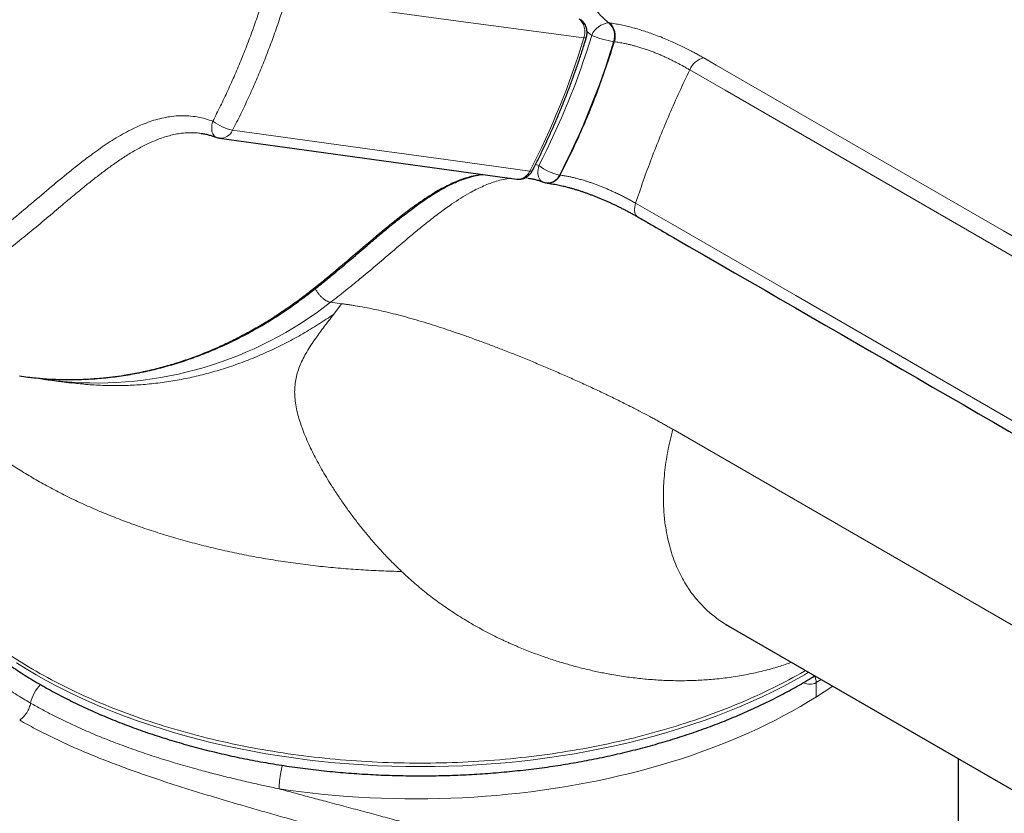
# Model space of a CAD drawing. Header units: millimetres. Extents: x 8 to 778, y 12 to 1829.
# Tile 4 of 256: x 642 to 687, y 166 to 203. Entities that reach past the tile are written whole.
import ezdxf

# ---------------------------------------------------------------- set-up
doc = ezdxf.new("R2010")
doc.units = ezdxf.units.MM

msp = doc.modelspace()

# ---------------------------------------------------------------- linework, layer by layer
at = {"color": 8, "linetype": 'Continuous', "lineweight": 0}
for p, q in [((669.175, 202.541), (669.144, 202.545)), ((668.138, 202.146), (668.355, 201.963)), ((669.396, 201.671), (669.365, 201.675)), ((665.772, 196.033), (665.925, 195.981)), ((665.283, 195.413), (665.431, 195.397)), ((666.904, 195.537), (666.873, 195.541)), ((656.85, 189.625), (656.336, 189.692)), ((656.487, 189.145), (656.85, 189.625)), ((707.931, 163.153), (672.087, 183.846)), ((678.914, 172.338), (678.687, 172.193)), ((678.687, 172.193), (678.687, 171.555))]:
    msp.add_line(p, q, dxfattribs=at)
at = {"color": 7, "linetype": 'Continuous', "lineweight": 30}
for p, q in [((665.431, 195.397), (665.499, 195.389)), ((643.631, 186.089), (644.402, 185.989)), ((674.63, 174.811), (723.767, 146.445)), ((678.109, 172.185), (678.107, 172.202)), ((685.236, 152.304), (685.236, 168.688))]:
    msp.add_line(p, q, dxfattribs=at)
at = {"color": 8, "linetype": 'Continuous', "lineweight": 0, "flags": 128}
for points in [[(667.997, 201.852), (661.646, 202.703), (658.614, 203.11), (654.302, 203.688)], [(668.106, 201.859), (668.106, 201.857), (668.095, 201.85), (668.073, 201.847), (668.04, 201.848), (667.997, 201.852)], [(673.51, 200.93), (674.084, 200.599), (687.301, 192.969), (700.518, 185.339), (716.126, 176.328), (720.028, 174.076)], [(672.869, 200.381), (674.491, 199.445), (680.232, 196.13), (711.557, 178.047), (719.388, 173.526)], [(651.066, 197.283), (651.025, 197.305), (650.983, 197.34), (650.947, 197.385), (650.917, 197.441), (650.895, 197.506), (650.88, 197.579), (650.872, 197.658), (650.873, 197.743), (650.881, 197.832), (650.897, 197.924), (650.92, 198.016)], [(651.83, 197.603), (658.591, 196.672), (661.643, 196.252), (665.507, 195.719)], [(665.623, 195.742), (665.61, 195.728), (665.585, 195.719), (665.551, 195.716), (665.507, 195.719)], [(666.097, 195.226), (666.054, 195.248), (666.006, 195.285), (665.966, 195.334), (665.932, 195.392), (665.906, 195.459), (665.888, 195.534), (665.879, 195.616), (665.877, 195.703), (665.885, 195.794), (665.901, 195.887), (665.925, 195.981)], [(670.484, 193.614), (670.477, 193.618), (670.431, 193.654), (670.392, 193.701), (670.362, 193.758), (670.341, 193.825), (670.33, 193.899), (670.327, 193.98), (670.335, 194.066), (670.351, 194.155), (670.377, 194.246)], [(670.377, 194.246), (672.085, 193.261), (677.74, 189.996), (709.065, 171.912), (716.896, 167.392)], [(641.89, 173.104), (642.334, 172.826), (642.79, 172.556), (643.259, 172.292), (643.74, 172.036), (644.232, 171.787), (644.735, 171.545), (645.248, 171.311), (645.773, 171.085), (646.307, 170.867), (646.851, 170.658), (647.405, 170.456), (647.967, 170.263), (648.538, 170.078), (649.117, 169.902), (649.704, 169.735), (650.298, 169.577), (650.899, 169.428), (651.507, 169.288), (652.121, 169.157), (652.741, 169.036), (653.365, 168.924), (653.995, 168.821), (654.629, 168.728), (655.268, 168.645), (655.909, 168.571), (656.554, 168.507), (657.202, 168.453), (657.852, 168.409), (658.503, 168.374), (659.156, 168.349), (659.81, 168.335), (660.464, 168.33), (661.119, 168.335), (661.773, 168.349), (662.426, 168.374), (663.077, 168.409), (663.727, 168.453), (664.375, 168.507), (665.019, 168.571), (665.661, 168.645), (666.299, 168.728), (666.934, 168.821), (667.563, 168.924), (668.188, 169.036), (668.808, 169.157), (669.422, 169.288), (670.03, 169.428), (670.631, 169.577), (671.225, 169.735), (671.812, 169.902), (672.391, 170.078), (672.962, 170.263), (673.524, 170.456), (674.078, 170.658), (674.622, 170.867), (675.156, 171.085), (675.68, 171.311), (676.194, 171.545), (676.697, 171.787), (677.189, 172.036), (677.67, 172.292), (678.139, 172.556), (678.337, 172.672)], [(679.438, 172.036), (679.397, 172.007), (679.051, 171.774), (678.697, 171.546), (678.334, 171.321), (677.964, 171.102), (677.585, 170.886), (677.199, 170.676), (676.805, 170.47), (676.403, 170.269), (675.994, 170.073), (675.578, 169.883), (675.155, 169.697), (674.725, 169.517), (674.289, 169.341), (673.847, 169.172), (673.398, 169.007), (672.943, 168.849), (672.483, 168.696), (672.017, 168.548), (671.545, 168.407), (671.069, 168.271), (670.588, 168.141), (670.102, 168.017), (669.611, 167.899), (669.117, 167.787), (668.618, 167.681), (668.116, 167.581), (667.61, 167.488), (667.1, 167.4), (666.588, 167.319), (666.072, 167.244), (665.554, 167.176), (665.034, 167.114), (664.512, 167.058), (663.987, 167.009), (663.461, 166.966), (662.933, 166.93), (662.405, 166.9), (661.875, 166.877), (661.344, 166.86), (660.813, 166.849), (660.282, 166.846), (659.751, 166.848), (659.219, 166.858), (658.689, 166.873), (658.159, 166.896), (657.63, 166.924), (657.102, 166.959), (656.576, 167.001), (656.051, 167.049), (655.528, 167.104), (655.007, 167.165), (654.489, 167.232), (653.973, 167.306)]]:
    msp.add_lwpolyline(points, dxfattribs=at)
at = {"color": 7, "linetype": 'Continuous', "lineweight": 30, "flags": 128}
msp.add_lwpolyline([(651.235, 197.24), (653.901, 196.873), (664.912, 195.356)], dxfattribs=at)
at = {"color": 8, "linetype": 'Continuous', "lineweight": 0}
for centre, radius, start, end in [((669.239, 201.591), 0.959, 95.6734, 157.1886), ((668.599, 201.944), 0.811, 340.6686, 47.8111), ((668.63, 201.94), 0.812, 340.7035, 47.8141), ((634.788, 212.113), 35.068, 332.61, 343.1743), ((634.945, 212.084), 35.959, 332.61, 343.1743), ((670.172, 206.434), 4.826, 247.8855, 260.3768), ((673.7, 200.059), 0.892, 102.3287, 158.85), ((652.335, 199.926), 2.377, 233.4656, 257.7293), ((651.275, 197.842), 0.604, 266.205, 336.7061), ((667.369, 197.856), 2.367, 232.3965, 257.8999), ((666.321, 195.777), 0.6, 266.089, 336.9058), ((666.349, 195.778), 0.605, 266.1385, 336.5748), ((645.553, 203.48), 17.504, 264.9687, 308.025), ((678.391, 172.723), 0.607, 242.3158, 299.1638), ((644.144, 170.928), 1.639, 134.3122, 168.5171)]:
    msp.add_arc(centre, radius, start, end, dxfattribs=at)
at = {"color": 7, "linetype": 'Continuous', "lineweight": 30}
for centre, radius, start, end in [((651.337, 197.983), 0.75, 248.8857, 262.1598), ((666.377, 195.922), 0.75, 248.0734, 262.571), ((645.668, 201.716), 15.759, 261.1578, 263.99)]:
    msp.add_arc(centre, radius, start, end, dxfattribs=at)
at = {"color": 8, "linetype": 'Continuous', "lineweight": 0}
msp.add_ellipse((645.573, 211.004), major_axis=(3.897, 29.886), ratio=0.793869, start_param=4.281837, end_param=4.506014, dxfattribs=at)
for points, knots in [([(650.92, 198.016), (650.81, 198.055), (650.577, 198.139), (650.208, 198.221), (649.819, 198.269), (649.427, 198.276), (649.042, 198.247), (648.668, 198.183), (648.303, 198.091), (647.943, 197.973), (647.588, 197.833), (647.226, 197.666), (646.857, 197.473), (646.481, 197.255), (646.111, 197.021), (645.746, 196.774), (645.324, 196.471), (644.848, 196.111), (644.181, 195.579), (643.387, 194.918), (642.462, 194.133), (641.658, 193.462), (640.969, 192.911), (640.399, 192.474), (639.777, 192.027), (639.099, 191.581), (638.364, 191.141), (637.611, 190.737), (636.844, 190.37), (636.059, 190.039), (635.263, 189.748), (634.453, 189.498), (633.647, 189.293), (632.845, 189.132), (632.049, 189.014), (631.247, 188.936), (630.441, 188.9), (629.628, 188.906), (628.815, 188.956), (628.002, 189.05), (627.203, 189.187), (626.419, 189.364), (625.652, 189.579), (624.89, 189.837), (624.135, 190.136), (623.387, 190.479), (622.649, 190.864), (621.922, 191.292), (621.262, 191.727), (620.666, 192.159), (620.131, 192.579), (619.609, 193.022), (619.144, 193.448), (618.733, 193.851), (618.331, 194.266), (617.9, 194.741), (617.444, 195.28), (617.039, 195.793), (616.683, 196.276), (616.305, 196.814), (615.88, 197.467), (615.418, 198.243), (614.981, 199.05), (614.57, 199.884), (614.185, 200.75), (613.83, 201.642), (613.504, 202.56), (613.214, 203.489), (612.957, 204.428), (612.736, 205.373), (612.545, 206.337), (612.387, 207.318), (612.262, 208.318), (612.17, 209.332), (612.114, 210.358), (612.094, 211.375), (612.108, 212.379), (612.154, 213.369), (612.234, 214.362), (612.346, 215.358), (612.494, 216.36), (612.674, 217.36), (612.889, 218.359), (613.135, 219.34), (613.411, 220.302), (613.716, 221.242), (614.053, 222.172), (614.423, 223.091), (614.827, 224.001), (615.263, 224.895), (615.73, 225.773), (616.203, 226.588), (616.675, 227.342), (617.142, 228.036), (617.63, 228.713), (618.139, 229.371), (618.67, 230.011), (619.221, 230.63), (619.791, 231.227), (620.398, 231.817), (621.042, 232.397), (621.725, 232.962), (622.429, 233.496), (623.152, 233.997), (623.896, 234.464), (624.658, 234.895), (625.436, 235.289), (626.217, 235.637), (626.999, 235.942), (627.78, 236.203), (628.572, 236.426), (629.372, 236.609), (630.184, 236.751), (631.002, 236.851), (631.825, 236.907), (632.638, 236.919), (633.442, 236.889), (634.232, 236.818), (635.023, 236.704), (635.81, 236.549), (636.598, 236.35), (637.379, 236.107), (638.154, 235.82), (638.909, 235.495), (639.643, 235.133), (640.354, 234.737), (641.054, 234.3), (641.741, 233.824), (642.415, 233.306), (643.073, 232.748), (643.713, 232.151), (644.304, 231.545), (644.847, 230.939), (645.344, 230.337), (645.834, 229.696), (646.315, 229.014), (646.785, 228.285), (647.234, 227.526), (647.655, 226.747), (648.044, 225.954), (648.403, 225.151), (648.701, 224.415), (648.946, 223.754), (649.168, 223.107), (649.394, 222.383), (649.618, 221.578), (649.801, 220.829), (649.95, 220.139), (650.049, 219.624), (650.138, 219.119), (650.216, 218.626), (650.307, 217.962), (650.389, 217.224), (650.458, 216.414), (650.522, 215.464), (650.562, 214.699), (650.602, 213.844), (650.637, 213.038), (650.683, 212.077), (650.732, 211.236), (650.786, 210.517), (650.853, 209.798), (650.94, 209.083), (651.039, 208.459), (651.144, 207.926), (651.247, 207.482), (651.367, 207.045), (651.505, 206.616), (651.664, 206.2), (651.838, 205.814), (652.026, 205.459), (652.226, 205.136), (652.445, 204.831), (652.682, 204.546), (652.913, 204.31), (653.132, 204.115), (653.267, 204.011), (653.335, 203.959)], [0, 0, 0, 0, 0.002755, 0.005874, 0.009005, 0.012138, 0.015259, 0.018214, 0.021176, 0.024143, 0.02711, 0.030069, 0.033372, 0.036676, 0.039979, 0.04331, 0.04664, 0.051663, 0.056686, 0.065684, 0.074682, 0.08368, 0.089085, 0.094489, 0.099893, 0.106486, 0.113109, 0.119731, 0.126449, 0.133167, 0.139982, 0.146798, 0.153644, 0.160237, 0.166858, 0.173479, 0.180195, 0.186912, 0.193725, 0.200539, 0.207384, 0.213978, 0.220602, 0.227225, 0.233944, 0.240663, 0.247479, 0.254295, 0.261142, 0.266526, 0.271913, 0.2773, 0.282684, 0.286687, 0.29069, 0.29606, 0.301433, 0.306803, 0.310857, 0.314912, 0.321505, 0.328127, 0.334749, 0.341466, 0.348183, 0.354997, 0.361811, 0.368657, 0.37529, 0.381952, 0.388614, 0.395372, 0.402131, 0.408989, 0.415848, 0.422738, 0.429301, 0.435868, 0.442431, 0.449097, 0.455764, 0.462523, 0.469283, 0.476073, 0.482671, 0.489273, 0.495871, 0.502578, 0.509284, 0.516089, 0.522894, 0.52973, 0.535577, 0.541427, 0.547275, 0.553195, 0.559115, 0.565107, 0.571102, 0.577095, 0.583691, 0.590315, 0.59694, 0.60366, 0.61038, 0.617197, 0.624014, 0.630863, 0.637458, 0.644081, 0.650705, 0.657423, 0.664142, 0.670958, 0.677774, 0.684621, 0.691214, 0.697835, 0.704456, 0.711173, 0.717889, 0.724703, 0.731517, 0.738362, 0.744956, 0.751579, 0.758201, 0.764919, 0.771637, 0.778453, 0.785268, 0.792115, 0.798035, 0.803958, 0.809878, 0.816241, 0.822603, 0.829099, 0.835595, 0.841865, 0.848137, 0.854407, 0.8587, 0.862992, 0.868757, 0.874524, 0.880289, 0.884645, 0.889002, 0.891003, 0.895071, 0.899139, 0.90459, 0.910043, 0.915495, 0.923699, 0.925402, 0.932622, 0.939842, 0.944659, 0.949476, 0.954309, 0.959142, 0.963973, 0.96706, 0.970157, 0.973256, 0.97635, 0.979438, 0.982518, 0.98523, 0.987952, 0.990676, 0.993395, 0.996104, 0.998052, 1, 1, 1, 1]), ([(666.679, 215.158), (666.702, 214.863), (666.749, 214.274), (666.799, 213.386), (666.84, 212.495), (666.877, 211.536), (666.917, 210.51), (666.967, 209.416), (667.026, 208.507), (667.09, 207.783), (667.144, 207.294), (667.202, 206.859), (667.271, 206.413), (667.365, 205.907), (667.483, 205.407), (667.608, 204.976), (667.731, 204.612), (667.875, 204.252), (668.043, 203.899), (668.238, 203.555), (668.461, 203.232), (668.691, 202.958), (668.92, 202.728), (669.069, 202.606), (669.144, 202.545)], [0, 0, 0, 0, 0.065862, 0.131762, 0.19772, 0.263685, 0.344562, 0.425442, 0.506394, 0.546929, 0.587463, 0.616314, 0.645164, 0.688815, 0.732456, 0.762036, 0.791612, 0.821406, 0.852869, 0.88452, 0.916855, 0.949466, 0.974733, 1, 1, 1, 1]), ([(650.92, 198.016), (651.039, 198.25), (651.278, 198.717), (651.617, 199.432), (651.942, 200.157), (652.252, 200.896), (652.547, 201.646), (652.827, 202.408), (653.091, 203.179), (653.256, 203.698), (653.335, 203.959), (653.335, 203.959)], [0, 0, 0, 0, 0.124034, 0.248068, 0.372481, 0.496895, 0.622472, 0.748049, 0.87402, 0.999991, 1, 1, 1, 1]), ([(654.302, 203.688), (654.217, 203.415), (654.047, 202.869), (653.775, 202.078), (653.493, 201.311), (653.201, 200.57), (652.893, 199.836), (652.563, 199.096), (652.21, 198.35), (651.956, 197.852), (651.83, 197.603)], [0, 0, 0, 0, 0.128959, 0.258024, 0.378795, 0.499653, 0.620774, 0.741983, 0.870939, 1, 1, 1, 1]), ([(667.997, 201.852), (668.007, 201.893), (668.029, 201.974), (668.04, 202.101), (668.035, 202.226), (668.013, 202.348), (667.975, 202.462), (667.922, 202.564), (667.856, 202.653), (667.804, 202.698), (667.778, 202.721)], [0, 0, 0, 0, 0.125773, 0.251546, 0.377318, 0.50309, 0.628863, 0.754636, 0.877318, 1, 1, 1, 1]), ([(669.175, 202.541), (669.26, 202.529), (669.429, 202.505), (669.697, 202.455), (669.97, 202.394), (670.246, 202.324), (670.524, 202.245), (670.799, 202.158), (671.078, 202.063), (671.375, 201.954), (671.683, 201.832), (671.978, 201.707), (672.257, 201.581), (672.518, 201.458), (672.765, 201.335), (672.946, 201.242), (673.105, 201.157), (673.247, 201.08), (673.394, 200.997), (673.48, 200.948), (673.51, 200.93)], [0, 0, 0, 0, 0.07684, 0.153657, 0.218855, 0.284186, 0.349293, 0.404941, 0.46058, 0.522817, 0.585312, 0.647581, 0.704033, 0.760634, 0.817139, 0.87061, 0.887538, 0.931789, 0.976042, 1, 1, 1, 1]), ([(666.904, 195.537), (667.069, 195.862), (667.399, 196.51), (667.857, 197.509), (668.289, 198.524), (668.689, 199.558), (669.062, 200.606), (669.285, 201.316), (669.396, 201.671)], [0, 0, 0, 0, 0.166667, 0.333334, 0.500001, 0.666668, 0.833334, 1, 1, 1, 1]), ([(669.396, 201.671), (669.468, 201.662), (669.576, 201.647), (669.734, 201.62), (669.865, 201.595), (670.009, 201.564), (670.17, 201.526), (670.34, 201.482), (670.523, 201.43), (670.717, 201.37), (670.909, 201.305), (671.092, 201.239), (671.266, 201.172), (671.441, 201.1), (671.612, 201.026), (671.776, 200.952), (671.933, 200.878), (672.087, 200.803), (672.237, 200.727), (672.382, 200.652), (672.568, 200.552), (672.73, 200.461), (672.842, 200.396), (672.869, 200.381), (672.869, 200.381)], [0, 0, 0, 0, 0.0816032, 0.1226606, 0.1638089, 0.2118089, 0.2600302, 0.3090869, 0.358508, 0.4106057, 0.4633167, 0.5061457, 0.5493583, 0.5937585, 0.6385471, 0.6798986, 0.7214908, 0.7637308, 0.8061514, 0.8478152, 0.8895958, 0.9738209, 0.999986, 1, 1, 1, 1]), ([(672.869, 200.381), (672.708, 200.044), (672.386, 199.37), (671.934, 198.352), (671.505, 197.329), (671.102, 196.303), (670.723, 195.275), (670.492, 194.589), (670.377, 194.246)], [0, 0, 0, 0, 0.1666666, 0.3333333, 0.4999999, 0.6666666, 0.8333333, 1, 1, 1, 1]), ([(628.687, 188.257), (628.757, 188.247), (629.057, 188.207), (629.592, 188.166), (630.291, 188.137), (630.993, 188.14), (631.735, 188.176), (632.517, 188.252), (633.336, 188.374), (634.113, 188.53), (634.846, 188.713), (635.536, 188.916), (636.221, 189.149), (636.903, 189.413), (637.578, 189.707), (638.284, 190.048), (639.017, 190.442), (639.775, 190.894), (640.464, 191.348), (641.087, 191.795), (641.719, 192.277), (642.411, 192.833), (643.165, 193.462), (643.854, 194.045), (644.482, 194.574), (645.008, 195.008), (645.496, 195.397), (645.948, 195.743), (646.408, 196.078), (646.879, 196.396), (647.36, 196.689), (647.817, 196.933), (648.246, 197.128), (648.603, 197.261), (648.922, 197.356), (649.201, 197.421), (649.502, 197.47), (649.823, 197.494), (650.125, 197.491), (650.311, 197.466), (650.384, 197.456)], [0, 0, 0, 0, 0.009296, 0.039764, 0.070379, 0.101004, 0.131619, 0.167355, 0.203105, 0.23884, 0.269316, 0.299801, 0.330277, 0.3609, 0.391533, 0.422156, 0.457901, 0.493661, 0.529406, 0.557313, 0.585222, 0.623597, 0.661979, 0.70036, 0.729154, 0.757947, 0.780143, 0.802338, 0.824785, 0.847251, 0.869699, 0.892122, 0.909519, 0.926912, 0.938728, 0.950551, 0.962363, 0.976545, 0.990776, 1, 1, 1, 1]), ([(664.912, 195.358), (664.94, 195.355), (665.002, 195.348), (665.097, 195.364), (665.196, 195.399), (665.289, 195.455), (665.373, 195.529), (665.448, 195.617), (665.487, 195.685), (665.507, 195.719)], [0, 0, 0, 0, 0.124358, 0.271555, 0.418753, 0.565948, 0.713144, 0.856572, 1, 1, 1, 1]), ([(642.608, 186.228), (642.688, 186.219), (642.918, 186.194), (643.299, 186.165), (643.753, 186.142), (644.209, 186.133), (644.694, 186.137), (645.209, 186.157), (645.754, 186.197), (646.299, 186.255), (646.896, 186.339), (647.544, 186.457), (648.234, 186.612), (648.913, 186.795), (649.58, 187.004), (650.244, 187.241), (650.892, 187.502), (651.525, 187.785), (652.141, 188.088), (652.751, 188.417), (653.361, 188.773), (653.969, 189.159), (654.56, 189.564), (655.128, 189.983), (655.675, 190.409), (656.217, 190.848), (656.896, 191.414), (657.709, 192.109), (658.531, 192.809), (659.228, 193.383), (659.735, 193.782), (660.186, 194.118), (660.579, 194.394), (660.949, 194.636), (661.297, 194.844), (661.62, 195.021), (661.95, 195.181), (662.288, 195.323), (662.633, 195.44), (662.974, 195.529), (663.2, 195.561), (663.308, 195.577)], [0, 0, 0, 0, 0.010906, 0.031503, 0.0521, 0.07274, 0.09338, 0.11796, 0.142541, 0.167195, 0.19185, 0.223591, 0.255372, 0.286012, 0.316652, 0.347435, 0.378218, 0.407538, 0.436859, 0.466305, 0.495752, 0.52614, 0.556564, 0.584945, 0.613327, 0.641759, 0.67019, 0.720977, 0.771764, 0.80144, 0.831115, 0.850969, 0.870825, 0.890674, 0.906276, 0.921882, 0.93748, 0.95341, 0.969352, 0.985273, 1, 1, 1, 1]), ([(656.336, 189.692), (656.336, 189.692), (656.565, 189.863), (657.019, 190.215), (657.821, 190.867), (658.739, 191.647), (659.607, 192.393), (660.307, 192.979), (660.838, 193.408), (661.376, 193.823), (661.874, 194.18), (662.328, 194.479), (662.695, 194.698), (663.022, 194.873), (663.31, 195.011), (663.602, 195.134), (663.9, 195.24), (664.211, 195.326), (664.452, 195.38), (664.592, 195.393), (664.622, 195.396)], [0, 0, 0, 0, 0.000005, 0.083871, 0.167791, 0.299905, 0.432027, 0.49806, 0.564108, 0.630244, 0.696448, 0.744284, 0.792195, 0.824408, 0.856667, 0.889263, 0.921937, 0.954785, 0.990415, 1, 1, 1, 1]), ([(666.904, 195.537), (666.962, 195.529), (667.078, 195.513), (667.255, 195.481), (667.429, 195.445), (667.6, 195.405), (667.781, 195.358), (667.957, 195.308), (668.122, 195.257), (668.274, 195.207), (668.432, 195.152), (668.592, 195.093), (668.752, 195.032), (668.912, 194.968), (669.072, 194.901), (669.248, 194.824), (669.436, 194.737), (669.633, 194.643), (669.822, 194.548), (670.004, 194.453), (670.191, 194.352), (670.313, 194.283), (670.377, 194.246), (670.377, 194.246)], [0, 0, 0, 0, 0.066017, 0.13232, 0.184804, 0.237277, 0.291083, 0.344873, 0.384543, 0.424209, 0.465012, 0.505813, 0.545525, 0.58524, 0.626117, 0.666998, 0.721739, 0.774824, 0.827923, 0.882155, 0.936396, 0.999986, 1, 1, 1, 1]), ([(656.336, 189.692), (656.305, 189.698), (656.244, 189.71), (656.141, 189.759), (656.036, 189.828), (655.932, 189.917), (655.832, 190.021), (655.741, 190.137), (655.674, 190.237), (655.644, 190.298), (655.635, 190.316)], [0, 0, 0, 0, 0.1344292, 0.2688584, 0.4032877, 0.537717, 0.6721463, 0.8065756, 0.9410049, 1, 1, 1, 1]), ([(672.087, 183.846), (672.031, 183.878), (671.918, 183.943), (671.745, 184.041), (671.569, 184.139), (671.391, 184.238), (671.21, 184.336), (670.943, 184.48), (670.586, 184.668), (670.102, 184.917), (669.576, 185.18), (669.006, 185.456), (668.43, 185.729), (667.848, 185.996), (667.264, 186.259), (666.672, 186.517), (666.075, 186.772), (665.474, 187.022), (664.871, 187.267), (664.29, 187.496), (663.736, 187.708), (663.207, 187.905), (662.681, 188.096), (662.16, 188.278), (661.644, 188.452), (661.135, 188.617), (660.637, 188.772), (660.15, 188.915), (659.676, 189.047), (659.218, 189.167), (658.777, 189.274), (658.337, 189.371), (657.903, 189.458), (657.586, 189.514), (657.386, 189.546), (657.294, 189.561), (657.203, 189.575), (657.113, 189.588), (657.023, 189.601), (656.935, 189.613), (656.877, 189.621), (656.85, 189.624)], [0, 0, 0, 0, 0.012964, 0.026133, 0.0392, 0.052271, 0.065337, 0.078407, 0.109208, 0.140009, 0.176674, 0.213342, 0.250009, 0.285722, 0.321436, 0.357151, 0.392865, 0.42858, 0.464294, 0.500006, 0.53126, 0.562511, 0.593757, 0.625003, 0.656257, 0.687509, 0.718754, 0.75, 0.781252, 0.812501, 0.843749, 0.874999, 0.909996, 0.944998, 0.952851, 0.960716, 0.96861, 0.976385, 0.984282, 0.992568, 1, 1, 1, 1]), ([(656.487, 189.145), (656.252, 188.986), (655.782, 188.669), (655.061, 188.236), (654.33, 187.836), (653.587, 187.471), (652.836, 187.142), (652.077, 186.85), (651.311, 186.594), (650.539, 186.375), (649.763, 186.194), (648.983, 186.051), (648.201, 185.946), (647.419, 185.879), (646.637, 185.851), (645.856, 185.861), (645.111, 185.905), (644.628, 185.963), (644.403, 185.991)], [0, 0, 0, 0, 0.0629963, 0.1259926, 0.1889889, 0.2519852, 0.3149815, 0.3779778, 0.4409741, 0.5039704, 0.5669667, 0.629963, 0.6929593, 0.7559556, 0.8189519, 0.8819482, 0.9449445, 1, 1, 1, 1]), ([(659.607, 177.306), (659.458, 177.45), (659.164, 177.736), (658.745, 178.175), (658.347, 178.617), (657.969, 179.062), (657.612, 179.508), (657.274, 179.952), (656.957, 180.393), (656.659, 180.828), (656.389, 181.246), (656.146, 181.642), (655.927, 182.017), (655.726, 182.381), (655.544, 182.73), (655.369, 183.088), (655.206, 183.453), (655.056, 183.824), (654.931, 184.178), (654.827, 184.533), (654.748, 184.885), (654.698, 185.234), (654.682, 185.566), (654.698, 185.886), (654.746, 186.196), (654.827, 186.501), (654.938, 186.801), (655.077, 187.101), (655.242, 187.402), (655.435, 187.713), (655.638, 188.013), (655.843, 188.298), (656.043, 188.566), (656.258, 188.847), (656.41, 189.044), (656.487, 189.145)], [0, 0, 0, 0, 0.0295583, 0.0587826, 0.0877579, 0.1165742, 0.1455779, 0.1741518, 0.2027013, 0.2312868, 0.2598484, 0.2859613, 0.3118952, 0.3378261, 0.3637553, 0.3886321, 0.4190795, 0.4496095, 0.4800939, 0.5107439, 0.5456271, 0.5806069, 0.6155171, 0.6503702, 0.6850914, 0.7200471, 0.7553679, 0.789147, 0.8232456, 0.8577516, 0.8922546, 0.9191363, 0.9458462, 0.9723057, 1, 1, 1, 1]), ([(642.787, 181.525), (642.568, 181.654), (642.13, 181.912), (641.506, 182.317), (640.907, 182.734), (640.336, 183.165), (639.793, 183.607), (639.279, 184.061), (638.795, 184.525), (638.342, 185), (637.92, 185.484), (637.529, 185.977), (637.174, 186.479), (636.935, 186.841), (636.824, 187.038), (636.81, 187.062)], [0, 0, 0, 0, 0.082344, 0.164687, 0.247031, 0.329374, 0.411718, 0.494061, 0.576405, 0.658748, 0.741092, 0.823436, 0.905779, 0.988123, 1, 1, 1, 1]), ([(672.087, 183.846), (672.043, 183.673), (671.955, 183.33), (671.852, 182.826), (671.769, 182.33), (671.708, 181.843), (671.668, 181.348), (671.65, 180.847), (671.655, 180.473), (671.666, 180.231), (671.673, 180.118), (671.68, 180.006), (671.69, 179.895), (671.7, 179.784), (671.712, 179.673), (671.74, 179.44), (671.795, 179.088), (671.894, 178.625), (672.022, 178.17), (672.173, 177.743), (672.343, 177.346), (672.522, 176.991), (672.659, 176.757), (672.739, 176.632), (672.761, 176.598), (672.783, 176.563), (672.806, 176.529), (672.829, 176.495), (672.852, 176.461), (672.929, 176.351), (673.066, 176.166), (673.275, 175.915), (673.504, 175.671), (673.742, 175.447), (673.988, 175.242), (674.177, 175.102), (674.309, 175.011), (674.379, 174.965), (674.45, 174.919), (674.523, 174.875), (674.583, 174.839), (674.619, 174.818), (674.63, 174.811)], [0, 0, 0, 0, 0.042543, 0.084444, 0.126001, 0.168044, 0.209787, 0.255504, 0.301736, 0.312187, 0.322663, 0.333166, 0.343695, 0.35425, 0.364831, 0.375439, 0.421526, 0.468599, 0.516661, 0.565716, 0.609707, 0.654471, 0.694504, 0.699035, 0.703574, 0.70812, 0.712674, 0.717235, 0.721804, 0.72638, 0.76225, 0.799158, 0.837104, 0.876088, 0.911255, 0.947226, 0.956781, 0.96639, 0.976055, 0.985775, 0.995551, 1, 1, 1, 1]), ([(678.196, 172.753), (678.177, 172.742), (677.698, 172.462), (676.713, 171.939), (675.172, 171.237), (673.538, 170.607), (671.824, 170.052), (670.039, 169.578), (668.196, 169.185), (666.305, 168.877), (664.379, 168.656), (662.428, 168.523), (660.464, 168.478), (658.501, 168.523), (656.55, 168.656), (654.623, 168.877), (652.733, 169.185), (650.889, 169.578), (649.105, 170.052), (647.391, 170.607), (645.758, 171.237), (644.215, 171.939), (642.772, 172.709), (641.439, 173.542), (640.222, 174.432), (639.131, 175.375), (638.171, 176.365), (637.348, 177.395), (636.668, 178.459), (636.135, 179.55), (635.754, 180.663), (635.514, 181.789), (635.484, 182.545), (635.469, 182.922)], [0, 0, 0, 0, 0.001386, 0.034673, 0.06796, 0.101247, 0.134534, 0.167822, 0.201109, 0.234396, 0.267683, 0.30097, 0.334257, 0.367544, 0.400832, 0.434119, 0.467406, 0.500693, 0.53398, 0.567267, 0.600554, 0.633841, 0.667129, 0.700416, 0.733703, 0.76699, 0.800277, 0.833564, 0.866851, 0.900139, 0.933426, 0.966713, 1, 1, 1, 1]), ([(642.537, 171.254), (642.419, 171.323), (642.064, 171.531), (641.493, 171.891), (640.835, 172.34), (640.314, 172.728), (639.819, 173.119), (639.35, 173.512), (638.824, 173.99), (638.335, 174.474), (637.884, 174.96), (637.487, 175.427), (637.137, 175.877), (636.848, 176.282), (636.599, 176.66), (636.389, 177.004), (636.2, 177.338), (636.088, 177.555), (636.033, 177.662), (636.033, 177.662)], [0, 0, 0, 0, 0.0378897, 0.1137607, 0.1898165, 0.266059, 0.3042316, 0.3778562, 0.451868, 0.5258794, 0.5982923, 0.670705, 0.7343862, 0.7980677, 0.850291, 0.9025146, 0.9512549, 0.9999955, 1, 1, 1, 1]), ([(677.548, 173.127), (677.354, 173.06), (676.93, 172.913), (676.252, 172.729), (675.523, 172.567), (674.78, 172.441), (674.051, 172.354), (673.338, 172.301), (672.643, 172.278), (671.943, 172.285), (671.238, 172.319), (670.53, 172.382), (669.819, 172.473), (669.153, 172.584), (668.533, 172.709), (667.962, 172.842), (667.392, 172.993), (666.819, 173.162), (666.223, 173.357), (665.61, 173.579), (665.141, 173.766), (664.833, 173.897), (664.678, 173.964), (664.524, 174.032), (664.372, 174.102), (664.222, 174.172), (663.878, 174.336), (663.349, 174.606), (662.65, 175.001), (661.98, 175.42), (661.34, 175.861), (660.731, 176.322), (660.151, 176.801), (659.787, 177.138), (659.607, 177.306)], [0, 0, 0, 0, 0.035921, 0.078498, 0.120849, 0.162997, 0.204964, 0.242652, 0.280229, 0.317714, 0.355124, 0.392477, 0.42979, 0.467081, 0.497052, 0.526941, 0.556759, 0.586516, 0.617189, 0.651071, 0.68393, 0.69237, 0.700741, 0.709043, 0.717278, 0.725445, 0.733545, 0.773681, 0.813051, 0.851697, 0.889665, 0.927004, 0.963765, 1, 1, 1, 1]), ([(678.601, 172.5), (678.612, 172.479), (678.635, 172.435), (678.661, 172.362), (678.682, 172.278), (678.685, 172.223), (678.687, 172.193)], [0, 0, 0, 0, 0.198548, 0.437585, 0.683558, 1, 1, 1, 1]), ([(642.036, 170.468), (642.079, 170.503), (642.144, 170.556), (642.227, 170.641), (642.293, 170.719), (642.36, 170.811), (642.424, 170.919), (642.476, 171.033), (642.514, 171.146), (642.53, 171.219), (642.537, 171.254)], [0, 0, 0, 0, 0.186338, 0.281995, 0.378644, 0.502743, 0.630278, 0.754461, 0.8823, 1, 1, 1, 1]), ([(653.973, 167.306), (653.973, 167.306), (653.854, 167.331), (653.536, 167.399), (652.974, 167.522), (652.291, 167.678), (651.578, 167.849), (650.88, 168.026), (650.276, 168.187), (649.606, 168.374), (648.874, 168.59), (648.01, 168.865), (647.161, 169.156), (646.327, 169.465), (645.509, 169.793), (644.71, 170.139), (644.064, 170.444), (643.509, 170.722), (643.039, 170.969), (642.705, 171.159), (642.537, 171.254)], [0, 0, 0, 0, 0.000005, 0.027754, 0.074392, 0.131745, 0.189097, 0.244495, 0.299894, 0.336393, 0.409486, 0.482787, 0.556458, 0.630751, 0.705668, 0.780959, 0.856459, 0.894261, 0.947131, 1, 1, 1, 1]), ([(676.136, 152.821), (676.138, 152.934), (676.141, 153.16), (676.118, 153.485), (676.056, 153.784), (675.976, 154.069), (675.883, 154.344), (675.778, 154.61), (675.629, 154.952), (675.423, 155.361), (675.149, 155.828), (674.85, 156.276), (674.529, 156.706), (674.185, 157.121), (673.798, 157.545), (673.364, 157.976), (672.88, 158.414), (672.368, 158.835), (671.828, 159.243), (671.26, 159.638), (670.663, 160.021), (670.04, 160.391), (669.391, 160.749), (668.717, 161.096), (668.017, 161.432), (667.293, 161.759), (666.545, 162.076), (665.775, 162.386), (664.982, 162.687), (664.169, 162.982), (663.373, 163.258), (662.59, 163.519), (661.824, 163.767), (661.043, 164.012), (660.251, 164.254), (659.451, 164.494), (658.643, 164.731), (657.829, 164.966), (657.01, 165.2), (656.189, 165.432), (655.367, 165.664), (654.546, 165.896), (653.728, 166.127), (652.914, 166.36), (652.105, 166.594), (651.303, 166.83), (650.51, 167.068), (649.726, 167.311), (648.953, 167.558), (648.192, 167.81), (647.444, 168.069), (646.669, 168.349), (645.872, 168.653), (645.056, 168.984), (644.263, 169.33), (643.494, 169.69), (642.749, 170.068), (642.271, 170.332), (642.036, 170.468), (642.036, 170.468)], [0, 0, 0, 0, 0.008776, 0.017544, 0.026315, 0.035087, 0.043859, 0.052632, 0.061406, 0.0786, 0.095794, 0.112989, 0.130184, 0.147379, 0.164574, 0.184839, 0.205105, 0.22537, 0.245635, 0.266104, 0.286575, 0.307045, 0.327515, 0.347983, 0.368451, 0.388923, 0.409394, 0.429859, 0.450336, 0.470794, 0.491183, 0.509054, 0.527301, 0.545509, 0.563672, 0.581858, 0.600037, 0.618215, 0.636395, 0.654574, 0.672753, 0.690933, 0.709112, 0.727292, 0.745472, 0.76365, 0.78183, 0.80001, 0.818189, 0.836368, 0.854548, 0.872728, 0.893937, 0.915146, 0.936355, 0.957565, 0.978774, 0.999983, 1, 1, 1, 1]), ([(653.973, 167.306), (653.974, 167.361), (653.976, 167.472), (653.991, 167.66), (654.014, 167.854), (654.046, 168.048), (654.082, 168.23), (654.11, 168.337), (654.123, 168.388)], [0, 0, 0, 0, 0.169582, 0.339164, 0.508745, 0.678327, 0.847909, 1, 1, 1, 1]), ([(677.255, 141.732), (677.255, 141.98), (677.255, 142.466), (677.255, 143.176), (677.255, 143.853), (677.255, 144.495), (677.255, 145.104), (677.255, 145.678), (677.255, 146.223), (677.255, 146.738), (677.255, 147.221), (677.255, 147.559), (677.255, 147.761), (677.255, 147.84), (677.255, 147.918), (677.255, 147.995), (677.255, 148.082), (677.255, 148.195), (677.256, 148.42), (677.256, 148.738), (677.256, 149.141), (677.256, 149.535), (677.256, 149.916), (677.256, 150.264), (677.256, 150.577), (677.256, 150.827), (677.256, 151.02), (677.255, 151.129), (677.255, 151.197), (677.255, 151.226), (677.255, 151.255), (677.255, 151.287), (677.255, 151.332), (677.255, 151.388), (677.255, 151.518), (677.255, 151.706), (677.255, 151.946), (677.255, 152.198), (677.255, 152.455), (677.255, 152.723), (677.256, 153.021), (677.256, 153.322), (677.256, 153.628), (677.253, 153.898), (677.231, 154.176), (677.189, 154.429), (677.137, 154.663), (677.079, 154.878), (677.012, 155.092), (676.94, 155.302), (676.863, 155.503), (676.782, 155.701), (676.699, 155.887), (676.616, 156.063), (676.532, 156.232), (676.442, 156.401), (676.349, 156.57), (676.25, 156.739), (676.12, 156.952), (675.954, 157.207), (675.748, 157.5), (675.53, 157.79), (675.298, 158.077), (675.053, 158.36), (674.795, 158.64), (674.464, 158.978), (674.051, 159.368), (673.544, 159.803), (673.005, 160.226), (672.436, 160.636), (671.839, 161.031), (671.218, 161.412), (670.572, 161.779), (669.922, 162.121), (669.27, 162.442), (668.619, 162.743), (667.947, 163.035), (667.254, 163.321), (666.591, 163.58), (665.964, 163.815), (665.381, 164.025), (664.789, 164.23), (664.189, 164.432), (663.531, 164.645), (662.811, 164.87), (662.026, 165.107), (661.225, 165.341), (660.408, 165.573), (659.721, 165.764), (659.167, 165.915), (658.751, 166.028), (658.333, 166.141), (657.912, 166.254), (657.488, 166.367), (657.062, 166.481), (656.633, 166.595), (656.102, 166.736), (655.466, 166.905), (654.722, 167.104), (654.224, 167.238), (653.973, 167.306)], [0, 0, 0, 0, 0.0185151, 0.0361836, 0.0530056, 0.0689809, 0.0841097, 0.0983919, 0.1118275, 0.1247407, 0.1367615, 0.14789, 0.1498885, 0.1518552, 0.1537903, 0.1556936, 0.1575652, 0.1602814, 0.1641508, 0.1743645, 0.183952, 0.1942635, 0.2037366, 0.2123712, 0.2201675, 0.2271254, 0.2309942, 0.2345448, 0.2352982, 0.2360355, 0.2367568, 0.237462, 0.2384243, 0.2400688, 0.2416856, 0.2481227, 0.254077, 0.2595486, 0.2669494, 0.273232, 0.2795181, 0.2891682, 0.29567, 0.3023177, 0.3094621, 0.3172841, 0.3231329, 0.3294496, 0.3362418, 0.3425066, 0.3488194, 0.3553076, 0.3614997, 0.3671305, 0.3728496, 0.3786585, 0.3845584, 0.3905504, 0.3966359, 0.4075417, 0.4185815, 0.4297609, 0.4410852, 0.4525594, 0.4641885, 0.4759771, 0.4956159, 0.5153797, 0.5352882, 0.5553607, 0.5753348, 0.5952107, 0.6150071, 0.6347428, 0.6525807, 0.670419, 0.6882719, 0.7061535, 0.7241221, 0.7382274, 0.7522765, 0.7662766, 0.7802349, 0.7941586, 0.811485, 0.828897, 0.8464087, 0.8640341, 0.8817871, 0.8905563, 0.8993611, 0.9082031, 0.9170837, 0.9260044, 0.9349668, 0.9439723, 0.9530224, 0.968426, 0.984083, 1, 1, 1, 1])]:
    msp.add_open_spline(points, degree=3, knots=knots, dxfattribs=at)
at = {"color": 7, "linetype": 'Continuous', "lineweight": 30}
for points, knots in [([(668.105, 201.859), (668.11, 201.874), (668.123, 201.917), (668.136, 201.991), (668.143, 202.08), (668.139, 202.17), (668.126, 202.259), (668.102, 202.346), (668.069, 202.43), (668.026, 202.508), (667.974, 202.58), (667.918, 202.641), (667.878, 202.673), (667.86, 202.688)], [0, 0, 0, 0, 0.051952, 0.146241, 0.243533, 0.340199, 0.437209, 0.536405, 0.632963, 0.731739, 0.82899, 0.924463, 1, 1, 1, 1]), ([(665.623, 195.742), (665.666, 195.826), (665.792, 196.069), (665.994, 196.475), (666.227, 196.961), (666.454, 197.451), (666.673, 197.947), (666.886, 198.446), (667.091, 198.95), (667.288, 199.458), (667.479, 199.97), (667.662, 200.486), (667.837, 201.005), (667.985, 201.463), (668.072, 201.748), (668.106, 201.859)], [0, 0, 0, 0, 0.043491, 0.125742, 0.207993, 0.290244, 0.372496, 0.454749, 0.537001, 0.619254, 0.701507, 0.783761, 0.866014, 0.948267, 1, 1, 1, 1]), ([(650.384, 197.459), (650.422, 197.454), (650.518, 197.44), (650.671, 197.408), (650.841, 197.362), (650.973, 197.319), (651.047, 197.29), (651.066, 197.282)], [0, 0, 0, 0, 0.165147, 0.414975, 0.664403, 0.9121, 1, 1, 1, 1]), ([(664.912, 195.358), (664.925, 195.356), (664.965, 195.349), (665.032, 195.349), (665.113, 195.358), (665.191, 195.376), (665.268, 195.404), (665.34, 195.44), (665.408, 195.485), (665.471, 195.538), (665.529, 195.598), (665.579, 195.666), (665.61, 195.714), (665.622, 195.741), (665.623, 195.742)], [0, 0, 0, 0, 0.044262, 0.140478, 0.234446, 0.327158, 0.421691, 0.51655, 0.609454, 0.704982, 0.801928, 0.897474, 0.996389, 1, 1, 1, 1]), ([(642.615, 186.226), (642.739, 186.213), (642.996, 186.187), (643.388, 186.159), (643.79, 186.14), (644.192, 186.132), (644.594, 186.133), (644.996, 186.145), (645.399, 186.167), (645.804, 186.199), (646.21, 186.241), (646.616, 186.293), (647.022, 186.356), (647.428, 186.428), (647.832, 186.511), (648.235, 186.603), (648.636, 186.705), (649.034, 186.817), (649.43, 186.938), (649.822, 187.069), (650.214, 187.209), (650.605, 187.36), (650.995, 187.52), (651.383, 187.691), (651.769, 187.871), (652.152, 188.061), (652.532, 188.259), (652.908, 188.467), (653.28, 188.683), (653.651, 188.909), (654.02, 189.145), (654.387, 189.391), (654.752, 189.647), (655.113, 189.912), (655.485, 190.196), (655.876, 190.504), (656.304, 190.852), (656.782, 191.25), (657.359, 191.74), (657.962, 192.257), (658.535, 192.743), (659.003, 193.132), (659.412, 193.462), (659.781, 193.751), (660.113, 194.003), (660.413, 194.222), (660.688, 194.414), (660.945, 194.585), (661.189, 194.738), (661.43, 194.879), (661.669, 195.01), (661.906, 195.129), (662.135, 195.232), (662.348, 195.319), (662.551, 195.392), (662.745, 195.453), (662.942, 195.505), (663.134, 195.544), (663.264, 195.567), (663.33, 195.573), (663.334, 195.574)], [0, 0, 0, 0, 0.016778, 0.034821, 0.052879, 0.070975, 0.088907, 0.106871, 0.124912, 0.143018, 0.161174, 0.179366, 0.197579, 0.215799, 0.234007, 0.252187, 0.270325, 0.288407, 0.306419, 0.324345, 0.342275, 0.360406, 0.378528, 0.396652, 0.414785, 0.432939, 0.451126, 0.469163, 0.487137, 0.505248, 0.523469, 0.541775, 0.56014, 0.578534, 0.59689, 0.617464, 0.639508, 0.664172, 0.693137, 0.731536, 0.760798, 0.78468, 0.805951, 0.825341, 0.842411, 0.857594, 0.871514, 0.884461, 0.896631, 0.908163, 0.920307, 0.931847, 0.942875, 0.953483, 0.962506, 0.971992, 0.981399, 0.990544, 0.999425, 1, 1, 1, 1]), ([(665.43, 195.401), (665.474, 195.394), (665.573, 195.381), (665.724, 195.348), (665.885, 195.303), (666.009, 195.262), (666.079, 195.232), (666.097, 195.225)], [0, 0, 0, 0, 0.19392, 0.434468, 0.675788, 0.916886, 1, 1, 1, 1]), ([(666.308, 195.173), (666.333, 195.17), (666.405, 195.16), (666.524, 195.141), (666.662, 195.117), (666.791, 195.092), (666.914, 195.066), (667.034, 195.039), (667.156, 195.009), (667.285, 194.975), (667.422, 194.937), (667.563, 194.896), (667.707, 194.852), (667.852, 194.805), (667.997, 194.756), (668.142, 194.705), (668.286, 194.653), (668.429, 194.598), (668.573, 194.542), (668.718, 194.483), (668.866, 194.421), (669.014, 194.357), (669.164, 194.291), (669.312, 194.222), (669.46, 194.153), (669.606, 194.082), (669.75, 194.01), (669.895, 193.935), (670.045, 193.856), (670.202, 193.771), (670.349, 193.69), (670.442, 193.636), (670.482, 193.614)], [0, 0, 0, 0, 0.0240704, 0.0707885, 0.1124235, 0.1497076, 0.183861, 0.2156976, 0.2457939, 0.2776036, 0.3104635, 0.3429887, 0.3750742, 0.4066597, 0.4377217, 0.4682695, 0.4983323, 0.5278568, 0.5573383, 0.5874472, 0.6181803, 0.6495188, 0.6814159, 0.7137951, 0.746548, 0.7795669, 0.8128903, 0.8476064, 0.8845165, 0.924212, 0.9675385, 1, 1, 1, 1]), ([(670.483, 193.613), (670.567, 193.565), (670.805, 193.428), (671.353, 193.111), (686.768, 184.22), (702.039, 175.401), (717.001, 166.76)], [0, 0, 0, 0, 0.005414, 0.015422, 0.035275, 1, 1, 1, 1]), ([(642.032, 186.301), (642.157, 186.283), (642.349, 186.255), (642.541, 186.235), (642.608, 186.228)], [0, 0, 0, 0, 0.651853, 1, 1, 1, 1]), ([(642.959, 186.193), (643.04, 186.178), (643.133, 186.161), (643.227, 186.147), (643.239, 186.146)], [0, 0, 0, 0, 0.871175, 1, 1, 1, 1]), ([(635.47, 182.754), (635.471, 182.678), (635.471, 182.501), (635.484, 182.224), (635.507, 181.922), (635.54, 181.62), (635.583, 181.319), (635.637, 181.018), (635.7, 180.718), (635.774, 180.419), (635.858, 180.121), (635.952, 179.823), (636.056, 179.527), (636.17, 179.232), (636.294, 178.939), (636.428, 178.647), (636.572, 178.356), (636.726, 178.068), (636.89, 177.781), (637.064, 177.496), (637.247, 177.213), (637.44, 176.933), (637.643, 176.655), (637.855, 176.38), (638.077, 176.107), (638.308, 175.837), (638.548, 175.57), (638.798, 175.306), (639.056, 175.045), (639.323, 174.788), (639.6, 174.534), (639.884, 174.283), (640.177, 174.037), (640.479, 173.793), (640.789, 173.554), (641.107, 173.319), (641.432, 173.088), (641.766, 172.861), (642.107, 172.638), (642.456, 172.419), (642.811, 172.205), (643.174, 171.995), (643.544, 171.79), (643.921, 171.59), (644.305, 171.394), (644.695, 171.203), (645.091, 171.017), (645.494, 170.835), (645.902, 170.659), (646.317, 170.488), (646.737, 170.321), (647.162, 170.16), (647.593, 170.004), (648.029, 169.854), (648.47, 169.708), (648.916, 169.568), (649.366, 169.434), (649.821, 169.304), (650.28, 169.181), (650.743, 169.062), (651.21, 168.95), (651.681, 168.843), (652.155, 168.741), (652.632, 168.645), (653.113, 168.555), (653.596, 168.471), (654.083, 168.393), (654.571, 168.32), (655.062, 168.253), (655.556, 168.192), (656.051, 168.137), (656.548, 168.087), (657.046, 168.044), (657.546, 168.006), (658.047, 167.975), (658.549, 167.949), (659.052, 167.929), (659.555, 167.916), (660.059, 167.908), (660.563, 167.906), (661.067, 167.91), (661.57, 167.92), (662.073, 167.936), (662.576, 167.958), (663.077, 167.986), (663.578, 168.02), (664.077, 168.06), (664.575, 168.106), (665.071, 168.157), (665.566, 168.215), (666.058, 168.278), (666.548, 168.347), (667.036, 168.422), (667.521, 168.503), (668.004, 168.59), (668.483, 168.682), (668.959, 168.78), (669.432, 168.884), (669.901, 168.993), (670.366, 169.108), (670.828, 169.228), (671.285, 169.354), (671.738, 169.485), (672.187, 169.622), (672.631, 169.764), (673.07, 169.912), (673.504, 170.064), (673.933, 170.222), (674.356, 170.385), (674.774, 170.554), (675.186, 170.727), (675.592, 170.905), (675.993, 171.089), (676.387, 171.277), (676.774, 171.47), (677.155, 171.667), (677.53, 171.87), (677.897, 172.077), (678.257, 172.289), (678.497, 172.433), (678.614, 172.508), (678.617, 172.51)], [0, 0, 0, 0, 0.006194, 0.014404, 0.022615, 0.030829, 0.039048, 0.047274, 0.055509, 0.063755, 0.072012, 0.080283, 0.088569, 0.09687, 0.105187, 0.113521, 0.121872, 0.130239, 0.138624, 0.147025, 0.155441, 0.163874, 0.17232, 0.180781, 0.189254, 0.197739, 0.206234, 0.21474, 0.223254, 0.231777, 0.240306, 0.248841, 0.257381, 0.265925, 0.274473, 0.283024, 0.291577, 0.300132, 0.308688, 0.317244, 0.325801, 0.334357, 0.342913, 0.351468, 0.360022, 0.368575, 0.377127, 0.385677, 0.394226, 0.402773, 0.411318, 0.419861, 0.428403, 0.436943, 0.445481, 0.454018, 0.462553, 0.471086, 0.479617, 0.488147, 0.496675, 0.505202, 0.513728, 0.522252, 0.530775, 0.539296, 0.547817, 0.556336, 0.564855, 0.573372, 0.581889, 0.590405, 0.59892, 0.607435, 0.615949, 0.624463, 0.632977, 0.64149, 0.650003, 0.658516, 0.667029, 0.675542, 0.684056, 0.692569, 0.701083, 0.709597, 0.718112, 0.726627, 0.735143, 0.74366, 0.752177, 0.760695, 0.769215, 0.777735, 0.786256, 0.794779, 0.803303, 0.811828, 0.820355, 0.828883, 0.837413, 0.845945, 0.854478, 0.863013, 0.871549, 0.880088, 0.888628, 0.897171, 0.905715, 0.914261, 0.922809, 0.931359, 0.939911, 0.948464, 0.957019, 0.965576, 0.974135, 0.982694, 0.991255, 0.999816, 1, 1, 1, 1]), ([(674.516, 174.873), (674.516, 174.873), (674.516, 174.873), (674.518, 174.872), (674.521, 174.87), (674.525, 174.868), (674.53, 174.866), (674.537, 174.862), (674.546, 174.857), (674.556, 174.852), (674.566, 174.847), (674.574, 174.843), (674.58, 174.839), (674.586, 174.836), (674.6, 174.829), (674.622, 174.816), (674.642, 174.804), (674.656, 174.797), (674.658, 174.795)], [0, 0, 0, 0, 0.069596, 0.144057, 0.212562, 0.280018, 0.353844, 0.430237, 0.521117, 0.609769, 0.678739, 0.734236, 0.767502, 0.799178, 0.843109, 0.904586, 0.984122, 1, 1, 1, 1])]:
    msp.add_open_spline(points, degree=3, knots=knots, dxfattribs=at)
at = {"color": 8, "linetype": 'Continuous', "lineweight": 0}
msp.add_open_spline([(659.607, 177.306), (659.294, 177.314), (658.669, 177.33), (657.734, 177.381), (656.802, 177.45), (655.876, 177.539), (654.957, 177.649), (654.045, 177.778), (653.142, 177.927), (652.249, 178.095), (651.368, 178.283), (650.5, 178.49), (649.646, 178.715), (648.807, 178.959), (647.985, 179.22), (647.18, 179.5), (646.394, 179.796), (645.628, 180.11), (644.882, 180.439), (644.16, 180.785), (643.458, 181.145), (643.01, 181.398), (642.787, 181.525)], degree=3, dxfattribs=at)

doc.saveas('drawing.dxf')
